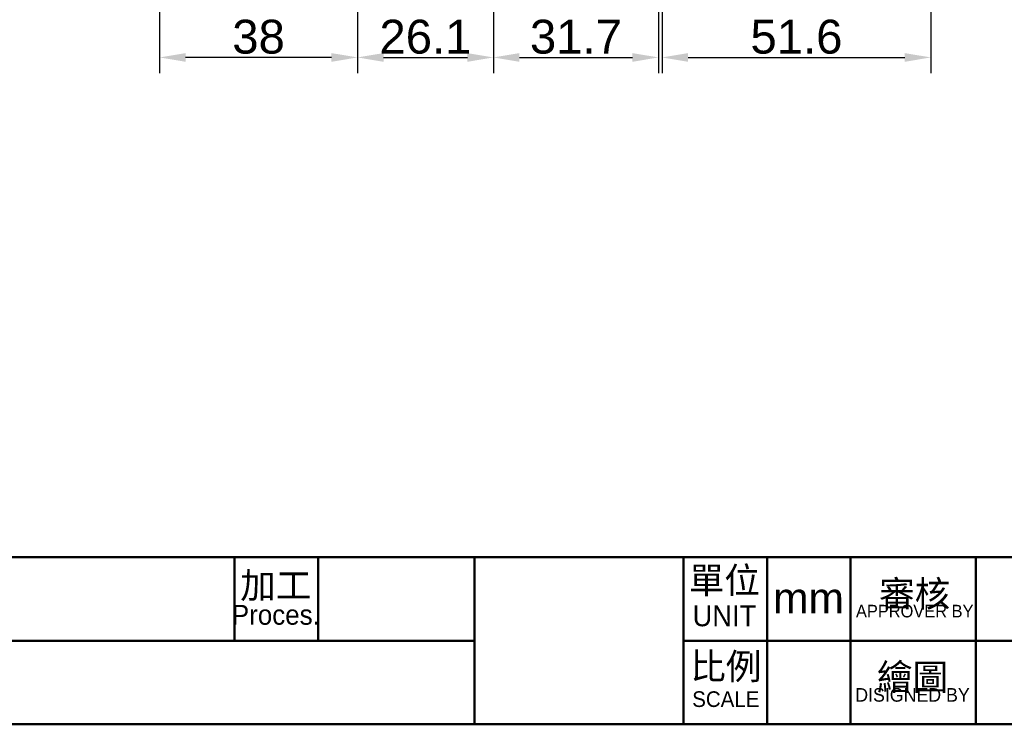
# Model space of a CAD drawing. Header units: millimetres. Extents: x 3106 to 3678, y 771 to 1172.
# Tile 2 of 5: x 3299 to 3489, y 771 to 906. Entities that reach past the tile are written whole.
import ezdxf

# ---------------------------------------------------------------- set-up
doc = ezdxf.new("R2010")
doc.units = ezdxf.units.MM
doc.layers.add('圖框', color=7, linetype='Continuous', lineweight=50)
doc.layers.add('標註2', color=3, linetype='Continuous', lineweight=13)
doc.styles.get("Standard").update_dxf_attribs({"font": 'arial.ttf'})
doc.styles.add('預設-ISO', font='arial.ttf')
doc.dimstyles.new('yuetai', dxfattribs={"dimtxt": 6.5, "dimasz": 5, "dimexe": 3, "dimexo": 3, "dimtad": 1, "dimdsep": 46, "dimtxsty": 'Standard', "dimcen": 0, "dimadec": 0, "dimazin": 0, "dimtfac": 1, "dimtmove": 0, "dimatfit": 3, "dimfxl": 1, "dimarcsym": 0})

# ---------------------------------------------------------------- blocks, each defined once
blk = doc.blocks.new('標題欄框 下標註')
at = {"layer": '圖框'}
for p, q in [((119.283, 89.91), (119.283, 81.91)), ((127.283, 89.91), (127.283, 81.91)), ((142.283, 89.91), (142.283, 73.91)), ((162.283, 89.91), (162.283, 73.91)), ((170.283, 89.91), (170.283, 73.91)), ((178.283, 89.91), (178.283, 73.91)), ((190.283, 89.91), (190.283, 73.91)), ((77.283, 81.91), (142.283, 81.91)), ((162.283, 81.91), (287.283, 81.91))]:
    blk.add_line(p, q, dxfattribs=at)
for points in [[(2.283, 89.91), (287.283, 89.91), (287.283, 273.91), (2.283, 273.91)], [(287.283, 89.91), (2.283, 89.91), (2.283, 73.91), (287.283, 73.91)]]:
    blk.add_lwpolyline(points, close=True, dxfattribs=at)
at = {"layer": '圖框', "color": 7, "char_height": 3.5, "attachment_point": 5, "style": '預設-ISO'}
for s, insert, width, line_spacing_factor in [('{\\fPMingLiU|b0|i0|c136|p18;\\H0.71429x;加工\\P\\fPMingLiU|b0|i0|c0|p18;\\H0.76x;Proces.}', (123.247, 85.936), 7.88691, 0.74878), ('\\f新細明體|b0|i0;\\H2.5000;單位\\P\\f新細明體|b0|i0;\\H2.0000;UNIT', (166.199, 86.103), 7.88691, 0.875), ('{\\fPMingLiU|b0|i0|c136|p18;\\H0.71429x;審核\\H0.8x;\\P\\fPMingLiU|b0|i0|c0|p18;\\H0.6x;APPROVER BY\\H2.6176x; }', (184.422, 85.891), 11.81677, 0.554526), ('\\f新細明體|b0|i0;\\H2.5000;比例\\P\\f新細明體|b0|i0;\\H1.5000;SCALE', (166.332, 78.13), 8.10918, 0.875), ('{\\fPMingLiU|b0|i0|c136|p18;\\H0.71429x;繪圖\\H0.8x;\\P\\fPMingLiU|b0|i0|c0|p18;\\H0.65x;DISIGNED BY\\H2.4567x; }', (184.21, 77.87), 11.79302, 0.554526)]:
    blk.add_mtext(s, dxfattribs=dict(at, insert=insert, width=width, line_spacing_factor=line_spacing_factor))
blk = doc.blocks.new('*D20')
at = {"layer": 'Defpoints', "color": 0, "transparency": 16777216}
for p in [(3390.47, 941.06), (3422.17, 941.06), (3422.17, 899.11)]:
    blk.add_point(p, dxfattribs=at)
at = {"layer": '標註2', "color": 0, "lineweight": -2, "transparency": 16777216}
for p, q in [((3390.47, 938.06), (3390.47, 896.11)), ((3422.17, 938.06), (3422.17, 896.11)), ((3395.47, 899.11), (3417.17, 899.11))]:
    blk.add_line(p, q, dxfattribs=at)
at = {"layer": '標註2', "color": 0, "transparency": 16777216}
for points in [[(3395.47, 899.94), (3395.47, 898.27), (3390.47, 899.11)], [(3417.17, 899.94), (3417.17, 898.27), (3422.17, 899.11)]]:
    blk.add_solid(points, dxfattribs=at)
at = {"layer": '標註2', "color": 0, "transparency": 16777216, "insert": (3406.32, 903.05), "char_height": 6.5, "attachment_point": 5}
blk.add_mtext('31.7', dxfattribs=at)
blk = doc.blocks.new('*D21')
at = {"layer": 'Defpoints', "color": 0, "transparency": 16777216}
for p in [(3422.87, 941.06), (3474.47, 941.06), (3474.47, 899.11)]:
    blk.add_point(p, dxfattribs=at)
at = {"layer": '標註2', "color": 0, "lineweight": -2, "transparency": 16777216}
for p, q in [((3422.87, 938.06), (3422.87, 896.11)), ((3474.47, 938.06), (3474.47, 896.11)), ((3427.87, 899.11), (3469.47, 899.11))]:
    blk.add_line(p, q, dxfattribs=at)
at = {"layer": '標註2', "color": 0, "transparency": 16777216}
for points in [[(3427.87, 899.94), (3427.87, 898.27), (3422.87, 899.11)], [(3469.47, 899.94), (3469.47, 898.27), (3474.47, 899.11)]]:
    blk.add_solid(points, dxfattribs=at)
at = {"layer": '標註2', "color": 0, "transparency": 16777216, "insert": (3448.67, 903.05), "char_height": 6.5, "attachment_point": 5}
blk.add_mtext('51.6', dxfattribs=at)
blk = doc.blocks.new('*D22')
at = {"layer": 'Defpoints', "color": 0, "transparency": 16777216}
for p in [(3364.37, 947.81), (3390.47, 941.06), (3390.47, 899.11)]:
    blk.add_point(p, dxfattribs=at)
at = {"layer": '標註2', "color": 0, "lineweight": -2, "transparency": 16777216}
for p, q in [((3364.37, 944.81), (3364.37, 896.11)), ((3390.47, 938.06), (3390.47, 896.11)), ((3369.37, 899.11), (3385.47, 899.11))]:
    blk.add_line(p, q, dxfattribs=at)
at = {"layer": '標註2', "color": 0, "transparency": 16777216}
for points in [[(3369.37, 899.94), (3369.37, 898.27), (3364.37, 899.11)], [(3385.47, 899.94), (3385.47, 898.27), (3390.47, 899.11)]]:
    blk.add_solid(points, dxfattribs=at)
at = {"layer": '標註2', "color": 0, "transparency": 16777216, "insert": (3377.42, 903.05), "char_height": 6.5, "attachment_point": 5}
blk.add_mtext('26.1', dxfattribs=at)
blk = doc.blocks.new('*D23')
at = {"layer": 'Defpoints', "color": 0, "transparency": 16777216}
for p in [(3326.37, 977.81), (3364.37, 947.81), (3326.37, 899.11)]:
    blk.add_point(p, dxfattribs=at)
at = {"layer": '標註2', "color": 0, "lineweight": -2, "transparency": 16777216}
for p, q in [((3326.37, 974.81), (3326.37, 896.11)), ((3364.37, 944.81), (3364.37, 896.11)), ((3359.37, 899.11), (3331.37, 899.11))]:
    blk.add_line(p, q, dxfattribs=at)
at = {"layer": '標註2', "color": 0, "transparency": 16777216}
for points in [[(3331.37, 899.94), (3331.37, 898.27), (3326.37, 899.11)], [(3359.37, 899.94), (3359.37, 898.27), (3364.37, 899.11)]]:
    blk.add_solid(points, dxfattribs=at)
at = {"layer": '標註2', "color": 0, "transparency": 16777216, "insert": (3345.37, 903.05), "char_height": 6.5, "attachment_point": 5}
blk.add_mtext('38', dxfattribs=at)

msp = doc.modelspace()

# ---------------------------------------------------------------- block references
at = {"layer": '圖框', "xscale": 2.005595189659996, "yscale": 2.005595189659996, "zscale": 2.005595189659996}
msp.add_blockref('標題欄框 下標註', (3101.507, 622.875), dxfattribs=at)

# ---------------------------------------------------------------- texts
at = {"layer": '圖框', "insert": (3450.993, 795.355), "char_height": 5.8474, "width": 15.93764, "attachment_point": 5, "style": '預設-ISO'}
msp.add_mtext('mm', dxfattribs=at)

# ---------------------------------------------------------------- dimensions: what is measured, and where the dimension line sits
at = {"layer": '標註2'}
for base, p1, p2, picture, middle in [((3326.369, 899.106), (3364.369, 947.806), (3326.369, 977.806), '*D23', (3345.369, 903.052)), ((3390.469, 899.106), (3364.369, 947.806), (3390.469, 941.056), '*D22', (3377.419, 903.049)), ((3422.169, 899.106), (3390.469, 941.056), (3422.169, 941.056), '*D20', (3406.319, 903.052)), ((3474.469, 899.106), (3422.869, 941.056), (3474.469, 941.056), '*D21', (3448.669, 903.049))]:
    dim = msp.add_linear_dim(base=base, p1=p1, p2=p2, dimstyle='yuetai', dxfattribs=at)
    dim.commit()
    dim.dimension.update_dxf_attribs({"geometry": picture, "text_midpoint": middle})

doc.saveas('drawing.dxf')
